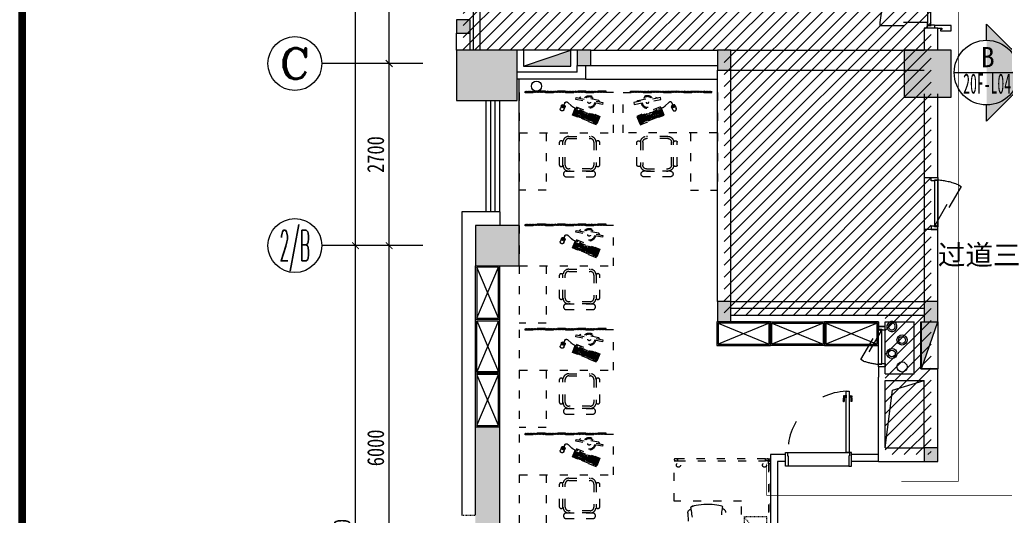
# Model space of a CAD drawing. Header units: millimetres. Extents: x -539149 to -534375, y 505028 to 505469.
# Tile 119 of 135: x -534969 to -534823, y 505181 to 505254. Entities that reach past the tile are written whole.
import ezdxf
from ezdxf.enums import TextEntityAlignment as Align
from ezdxf.lldxf.tags import DXFTag

# ---------------------------------------------------------------- set-up
doc = ezdxf.new("R2010")
doc.units = ezdxf.units.MM
doc.header["$LTSCALE"] = 10
for name, pattern in [('ACAD_ISO03W100', [30, 12, -18]), ('DASH', [0.35, 0.25, -0.1]), ('HIDDEN2', [0.1875, 0.125, -0.0625])]:
    doc.linetypes.add(name, pattern=pattern)
for name, color, linetype in [('-消火栓', 242, 'Continuous'), ('A-建筑-原墙体', 2, 'Continuous'), ('A-建筑-新增墙体', 3, 'Continuous'), ('A-建筑-柱子、剪力墙', 251, 'Continuous'), ('A-建筑-窗户', 4, 'Continuous'), ('A-建筑-轴号', 3, 'Continuous'), ('A2图框$0$E-图框', 100, 'Continuous'), ('AXIS_TEXT', 50, 'Continuous'), ('B-平面-到顶家具H', 30, 'Continuous'), ('B-平面-固定家具M', 30, 'Continuous'), ('B-平面-完成面造型线', 6, 'Continuous'), ('B-平面-尺寸', 8, 'Continuous'), ('B-平面-活动家具', 30, 'ACAD_ISO03W100'), ('B-平面-门', 4, 'Continuous'), ('B-平面-门洞线', 8, 'Continuous'), ('E-图框', 100, 'Continuous'), ('E-填充', 251, 'Continuous'), ('E-文本', 7, 'Continuous'), ('Q-立面-填充', 251, 'Continuous'), ('wm', 7, 'Continuous'), ('家具', 1, 'Continuous')]:
    doc.layers.add(name, color=color, linetype=linetype)
doc.styles.add('_TCH_AXIS', font='COMPLEX', dxfattribs={"bigfont": 'GBCBIG'})
doc.styles.add('CCD_DIM', font='txt', dxfattribs={"width": 0.8})
doc.styles.add('COMPLEX', font='COMPLEX')
doc.styles.add('黑体', font='simhei.ttf')
tags = doc.linetypes.add('CENTER', pattern=[2, 1.25, -0.25, 0.25, -0.25]).pattern_tags.tags
tags[10:11] = [DXFTag(74, 4), DXFTag(75, 0), DXFTag(340, '0'), DXFTag(46, 1.0), DXFTag(50, 0.0), DXFTag(44, 0.0), DXFTag(45, 0.0)]
tags[8:9] = [DXFTag(74, 4), DXFTag(75, 0), DXFTag(340, '0'), DXFTag(46, 1.0), DXFTag(50, 0.0), DXFTag(44, 0.0), DXFTag(45, 0.0)]
tags[6:7] = [DXFTag(74, 4), DXFTag(75, 0), DXFTag(340, '0'), DXFTag(46, 1.0), DXFTag(50, 0.0), DXFTag(44, 0.0), DXFTag(45, 0.0)]
tags[4:5] = [DXFTag(74, 4), DXFTag(75, 0), DXFTag(340, '0'), DXFTag(46, 1.0), DXFTag(50, 0.0), DXFTag(44, 0.0), DXFTag(45, 0.0)]
doc.dimstyles.new('1-1', dxfattribs={"dimscale": 0, "dimtxt": 2.5, "dimasz": 1, "dimexe": 1, "dimexo": 1, "dimgap": 0.75, "dimtad": 1, "dimdec": 0, "dimrnd": 0.005, "dimzin": 0, "dimdsep": 46, "dimtxsty": 'CCD_DIM', "dimblk": 'ARCHTICK', "dimcen": 0.13, "dimclrd": 44, "dimclre": 44, "dimclrt": 50, "dimadec": 0, "dimazin": 0, "dimtfac": 1, "dimtdec": 0, "dimtix": 1, "dimtmove": 2, "dimatfit": 3, "dimldrblk": 'HBA_Leader_Dot', "dimfxl": 5, "dimfxlon": 1, "dimtvp": 1, "dimtolj": 1, "dimtzin": 0, "dimarcsym": 0})

# ---------------------------------------------------------------- blocks, each defined once
blk = doc.blocks.new('$TwtSys$00000434')
for p, q in [((-0.5, 0.5), (-0.5, -0.5)), ((-0.5, -0.5), (0.5, 0.5)), ((0.5, 0.5), (-0.5, 0.5)), ((0.5, -0.5), (0.5, 0.5)), ((-0.5, -0.5), (0.5, -0.5))]:
    blk.add_line(p, q)
blk.add_solid([(0.5, -0.5), (0.5, 0.5), (-0.5, -0.5)])
blk = doc.blocks.new('_ArchTick')
at = {"color": 0, "linetype": 'ByBlock', "const_width": 0.15}
blk.add_lwpolyline([(-0.5, -0.5), (0.5, 0.5)], dxfattribs=at)
blk = doc.blocks.new('HBA_Leader_Dot')
at = {"color": 0, "linetype": 'ByBlock'}
blk.add_line((-5, 0), (-10, 0), dxfattribs=at)
at = {"color": 0, "linetype": 'ByBlock', "const_width": 5}
blk.add_lwpolyline([(-2.5, 0, 1), (2.5, 0, 1)], format="xyb", close=True, dxfattribs=at)
blk = doc.blocks.new('_AXISO')
blk.add_circle((0, 0), 0.5)
at = {"layer": 'AXIS_TEXT', "style": 'COMPLEX', "width": 1.041667}
blk.add_attdef('A', text='', height=0.56, dxfattribs=at).set_placement((-0.25, -0.28), (0.25, -0.28), align=Align.FIT)
blk = doc.blocks.new('_FZH')
at = {"layer": 'A-建筑-原墙体'}
blk.add_lwpolyline([(-0.5, -0.5), (0.5, -0.5), (0.5, 0.5), (-0.5, 0.5)], close=True, dxfattribs=at)
at = {"layer": 'A-建筑-柱子、剪力墙'}
blk.add_solid([(-0.5, -0.5), (0.5, -0.5), (-0.5, 0.5), (0.5, 0.5)], dxfattribs=at)
blk = doc.blocks.new('A$C50D80CFC')
for p, q in [((225, 649, 0), (24, 434, 0)), ((317, 678, 0), (310, 675, 0)), ((330, 676, 0), (317, 678, 0)), ((330, 676, 0), (348, 668, 0)), ((348, 668, 0), (330, 676, 0)), ((348, 668, 0), (369, 656, 0)), ((369, 656, 0), (348, 668, 0)), ((393, 638, 0), (369, 656, 0)), ((421, 617, 0), (393, 638, 0)), ((450, 593, 0), (421, 617, 0)), ((480, 566, 0), (450, 593, 0)), ((509, 537, 0), (480, 566, 0)), ((538, 507, 0), (509, 537, 0)), ((565, 477, 0), (538, 507, 0)), ((590, 448, 0), (565, 477, 0)), ((611, 421, 0), (590, 448, 0)), ((9, 370, 0), (7, 352, 0)), ((7, 352, 0), (9, 330, 0)), ((17, 383, 0), (9, 370, 0)), ((9, 330, 0), (17, 304, 0)), ((17, 304, 0), (31, 276, 0)), ((628, 396, 0), (611, 421, 0)), ((640, 375, 0), (628, 396, 0)), ((648, 358, 0), (640, 375, 0)), ((651, 345, 0), (648, 358, 0)), ((648, 337, 0), (651, 345, 0)), ((31, 276, 0), (49, 245, 0)), ((49, 245, 0), (71, 214, 0)), ((71, 214, 0), (97, 183, 0)), ((97, 183, 0), (125, 153, 0)), ((125, 153, 0), (155, 124, 0)), ((407, 51, 0), (619, 250, 0)), ((155, 124, 0), (187, 98, 0)), ((187, 98, 0), (218, 76, 0)), ((218, 76, 0), (248, 58, 0)), ((248, 58, 0), (277, 45, 0)), ((277, 45, 0), (302, 37, 0)), ((302, 37, 0), (324, 34, 0)), ((324, 34, 0), (342, 37, 0)), ((342, 37, 0), (356, 45, 0))]:
    blk.add_line(p, q)
at = {"extrusion": (0, 0, -1)}
for centre, major_axis, start_param, end_param in [((-450, 1151, 0), (-633, 633), 2.942374, 3.381096), ((265, 609, 0), (39.9, 39.9), -1.569576, -0.190397), ((-505, 1198, 0), (-685, 685), 2.926577, 2.950628), ((46, 406, 0), (25.7, 25.7), 3.257716, 4.838691), ((91, 315, 0), (70.9, 70.9), 4.670073, 5.682024), ((863, 891, 0), (-630, 630), 4.491074, 4.933704), ((1124, -422, 0), (-633, 633), 6.043682, 6.482404), ((582, 293, 0), (39.9, 39.9), 0.190397, 1.635129), ((1171, -478, 0), (685, 685), -1.379832, -1.355781), ((288, 119, 0), (70.9, 70.9), 0.601161, 1.613112), ((378, 73, 0), (25.7, 25.7), 1.444494, 3.02547)]:
    blk.add_ellipse(centre, major_axis=major_axis, ratio=1, start_param=start_param, end_param=end_param, dxfattribs=at)
blk = doc.blocks.new('1grjh')
at = {"layer": 'B-平面-活动家具', "elevation": 451}
for points in [[(22797, -67373), (22797, -67347, 0.152712), (22792, -67331, 0.246733), (22782, -67325, 0.246733), (22772, -67331, 0.152712), (22767, -67347), (22767, -67373), (22797, -67373)], [(22797, -68677), (22797, -68704, -0.152712), (22792, -68720, -0.246733), (22782, -68725, -0.246733), (22772, -68720, -0.152712), (22767, -68704), (22767, -68677), (22797, -68677)], [(22845, -68755), (22819, -68755, -0.152712), (22802, -68751, -0.246733), (22797, -68740, -0.246733), (22802, -68730, -0.152712), (22819, -68725), (22845, -68725), (22845, -68755)], [(24149, -68755), (24175, -68755, 0.152712), (24191, -68751, 0.246733), (24197, -68740, 0.246733), (24191, -68730, 0.152712), (24175, -68725), (24149, -68725), (24149, -68755)]]:
    blk.add_lwpolyline(points, format="xyb", dxfattribs=at)
for points in [[(22797, -67347), (22797, -67325), (23197, -67325), (23197, -68125), (24197, -68125), (24197, -68725), (24175, -68725)], [(22819, -68725), (22797, -68725), (22797, -68703)]]:
    blk.add_lwpolyline(points, dxfattribs=at)
for points in [[(22767, -68677), (22797, -68677), (22797, -67373), (22767, -67373)], [(22845, -68725), (22845, -68755), (24149, -68755), (24149, -68725)]]:
    blk.add_lwpolyline(points, close=True, dxfattribs=at)
at = {"layer": 'B-平面-活动家具'}
for centre, radius in [((22858, -67392), 30), ((22858, -68659), 30), ((24135, -68659), 30), ((22782, -68740, 451), 15)]:
    blk.add_circle(centre, radius, dxfattribs=at)
at = {"layer": '家具', "color": 8, "linetype": 'HIDDEN2'}
for p, q in [((22821, -67483, 451), (23161, -67893, 451)), ((23177, -67688, 451), (23145, -67688, 451))]:
    blk.add_line(p, q, dxfattribs=at)
at = {"layer": '家具', "color": 8, "linetype": 'HIDDEN2', "elevation": 451}
blk.add_lwpolyline([(23161, -67893), (23161, -67483), (22821, -67483), (22821, -67893)], close=True, dxfattribs=at)
at = {"layer": 'B-平面-活动家具', "rotation": 226.0000000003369}
blk.add_blockref('A$C50D80CFC', (23685, -67336, 451), dxfattribs=at)
blk = doc.blocks.new('A$C42307EB7')
at = {"layer": 'B-平面-活动家具'}
h = blk.add_hatch(dxfattribs=at)
h.set_pattern_fill('ANSI31', color=8, scale=50, angle=90, style=0)
h.set_pattern_definition([(135, (-88, -20), (-4.419417, -4.419417), [])])
h.paths.add_polyline_path([(-1288, -20), (-88, -20), (-88, 0), (-1288, 0)])
for p, q in [((-400, 600), (-400, 1450)), ((-400, 1450), (0, 1450)), ((0, 600), (0, 1450)), ((-695, 1250), (-1094, 1250)), ((-695, 1165), (-1094, 1165))]:
    blk.add_line(p, q, dxfattribs=at)
at = {"layer": 'B-平面-活动家具', "color": 8}
for p, q in [((-1107, 737), (-1107, 1078)), ((-1053, 1132), (-736, 1132)), ((-682, 1078), (-682, 737)), ((-736, 683), (-1053, 683))]:
    blk.add_line(p, q, dxfattribs=at)
at = {"layer": 'B-平面-活动家具', "color": 251, "extrusion": (0, 0, -1)}
for p, q in [((-1182, 371), (-1141, 471)), ((-1154, 440), (-1139, 434)), ((-1147, 455), (-1133, 449)), ((-919, 380), (-1141, 471)), ((-1133, 449), (-1126, 465)), ((-1133, 449), (-1118, 443)), ((-1124, 428), (-1118, 443)), ((-1118, 443), (-1111, 459)), ((-1103, 437), (-1118, 443)), ((-1097, 453), (-1103, 437)), ((-1186, 360), (-1184, 366)), ((-1186, 360), (-905, 245)), ((-1184, 366), (-903, 251)), ((-1182, 371), (-1167, 365)), ((-1182, 371), (-1167, 365)), ((-1176, 386), (-1161, 380)), ((-1173, 393), (-951, 302)), ((-1161, 380), (-1167, 365)), ((-1166, 409), (-1152, 403)), ((-1161, 380), (-1161, 380)), ((-1145, 418), (-1160, 424)), ((-1158, 387), (-1152, 403)), ((-1145, 418), (-1152, 403)), ((-1152, 403), (-1137, 396)), ((-1146, 374), (-1152, 359)), ((-1152, 359), (-842, 231)), ((-1146, 374), (-954, 295)), ((-1145, 418), (-1139, 434)), ((-1131, 412), (-1145, 418)), ((-1143, 381), (-1137, 396)), ((-1139, 434), (-1124, 428)), ((-1131, 368), (-1138, 353)), ((-1131, 412), (-1137, 396)), ((-1137, 396), (-1122, 390)), ((-1131, 412), (-1124, 428)), ((-1116, 406), (-1131, 412)), ((-1128, 375), (-1122, 390)), ((-1124, 428), (-1109, 421)), ((-1109, 421), (-1124, 428)), ((-1116, 362), (-1123, 347)), ((-1116, 406), (-1122, 390)), ((-1122, 390), (-1107, 384)), ((-1116, 406), (-1109, 421)), ((-1101, 400), (-1116, 406)), ((-1107, 384), (-1114, 369)), ((-1103, 437), (-1109, 421)), ((-1109, 421), (-1095, 415)), ((-1095, 415), (-1109, 421)), ((-1102, 356), (-1108, 341)), ((-1101, 400), (-1107, 384)), ((-1107, 384), (-1093, 378)), ((-1103, 437), (-970, 382)), ((-1101, 400), (-1095, 415)), ((-1086, 394), (-1101, 400)), ((-1099, 363), (-1093, 378)), ((-1088, 431), (-1095, 415)), ((-1080, 409), (-1095, 415)), ((-1093, 378), (-1078, 372)), ((-1087, 350), (-1093, 334)), ((-1086, 394), (-1093, 378)), ((-1086, 394), (-1080, 409)), ((-1071, 388), (-1086, 394)), ((-1084, 357), (-1078, 372)), ((-1073, 425), (-1080, 409)), ((-1065, 403), (-1080, 409)), ((-1071, 388), (-1078, 372)), ((-1078, 372), (-1063, 366)), ((-1072, 344), (-1078, 328)), ((-1071, 388), (-1065, 403)), ((-1057, 382), (-1071, 388)), ((-1069, 351), (-1063, 366)), ((-1059, 419), (-1065, 403)), ((-1050, 397), (-1065, 403)), ((-1057, 338), (-1064, 322)), ((-1057, 382), (-1063, 366)), ((-1063, 366), (-1048, 360)), ((-1057, 382), (-1050, 397)), ((-1042, 376), (-1057, 382)), ((-1054, 345), (-1048, 360)), ((-1044, 413), (-1050, 397)), ((-1035, 391), (-1050, 397)), ((-1042, 332), (-1049, 316)), ((-1042, 376), (-1048, 360)), ((-1048, 360), (-1033, 354)), ((-1042, 376), (-1035, 391)), ((-1027, 370), (-1042, 376)), ((-1040, 338), (-1033, 354)), ((-1029, 407), (-1035, 391)), ((-1021, 385), (-1035, 391)), ((-1028, 326), (-1034, 310)), ((-1027, 370), (-1033, 354)), ((-1033, 354), (-1019, 348)), ((-1027, 370), (-1021, 385)), ((-1012, 363), (-1027, 370)), ((-1025, 332), (-1019, 348)), ((-1014, 401), (-1021, 385)), ((-1006, 379), (-1021, 385)), ((-1012, 363), (-1019, 348)), ((-1019, 348), (-1004, 342)), ((-1019, 304), (-1013, 320)), ((-1012, 363), (-1006, 379)), ((-997, 357), (-1012, 363)), ((-1010, 326), (-1004, 342)), ((-999, 395), (-1006, 379)), ((-991, 373), (-1006, 379)), ((-997, 357), (-1004, 342)), ((-1004, 342), (-989, 336)), ((-998, 314), (-1004, 298)), ((-997, 357), (-991, 373)), ((-997, 357), (-983, 351)), ((-983, 351), (-997, 357)), ((-995, 320), (-989, 336)), ((-985, 388), (-991, 373)), ((-976, 367), (-991, 373)), ((-983, 307), (-990, 292)), ((-983, 351), (-989, 336)), ((-989, 336), (-974, 330)), ((-983, 351), (-976, 367)), ((-968, 345), (-983, 351)), ((-980, 314), (-974, 330)), ((-970, 382), (-976, 367)), ((-961, 361), (-976, 367)), ((-975, 286), (-968, 301)), ((-968, 345), (-974, 330)), ((-974, 330), (-959, 324)), ((-963, 398), (-970, 382)), ((-955, 376), (-970, 382)), ((-961, 361), (-968, 345)), ((-968, 345), (-953, 339)), ((-959, 324), (-966, 308)), ((-961, 361), (-947, 355)), ((-960, 280), (-954, 295)), ((-959, 324), (-953, 339)), ((-945, 318), (-959, 324)), ((-955, 376), (-949, 392)), ((-940, 370), (-955, 376)), ((-953, 277), (-912, 377)), ((-951, 302), (-919, 380)), ((-947, 355), (-940, 370)), ((-947, 355), (-932, 349)), ((-929, 329), (-942, 298)), ((-942, 298), (-927, 292)), ((-934, 386), (-940, 370)), ((-925, 364), (-940, 370)), ((-921, 308), (-936, 314)), ((-915, 323), (-929, 329)), ((-927, 292), (-915, 323)), ((-912, 322), (-925, 291)), ((-904, 301), (-918, 307)), ((-916, 361), (-910, 376)), ((-902, 355), (-916, 361)), ((-912, 377), (-801, 331)), ((-897, 316), (-912, 322)), ((-910, 285), (-897, 316)), ((-895, 315), (-908, 284)), ((-906, 338), (-893, 369)), ((-891, 332), (-906, 338)), ((-895, 370), (-902, 355)), ((-901, 256), (-860, 355)), ((-887, 294), (-901, 300)), ((-884, 348), (-899, 354)), ((-880, 309), (-895, 315)), ((-893, 278), (-880, 309)), ((-878, 363), (-891, 332)), ((-885, 293), (-826, 269)), ((-882, 347), (-876, 362)), ((-867, 341), (-882, 347)), ((-879, 309), (-820, 285)), ((-877, 272), (-851, 334)), ((-873, 324), (-813, 300)), ((-861, 356), (-867, 341)), ((-866, 340), (-807, 316)), ((-862, 266), (-830, 343)), ((-847, 259), (-815, 337)), ((-842, 231), (-801, 331)), ((-945, 292), (-951, 276)), ((-930, 286), (-945, 292)), ((-936, 270), (-930, 286)), ((-928, 285), (-934, 269)), ((-913, 279), (-928, 285)), ((-925, 291), (-910, 285)), ((-919, 263), (-913, 279)), ((-910, 278), (-917, 262)), ((-896, 272), (-910, 278)), ((-908, 284), (-893, 278)), ((-905, 245), (-903, 251)), ((-902, 256), (-896, 272)), ((-892, 278), (-832, 253)), ((-626, 270), (-626, 271))]:
    blk.add_line(p, q, dxfattribs=at)
at = {"layer": 'B-平面-活动家具', "color": 251, "linetype": 'ByBlock', "extrusion": (0, 0, -1)}
for p, q in [((-677, 196), (-669, 216)), ((-620, 212), (-671, 233)), ((-669, 216), (-660, 212)), ((-660, 212), (-668, 191)), ((-660, 188), (-654, 201)), ((-656, 202), (-652, 212)), ((-653, 201), (-656, 202)), ((-648, 211), (-653, 201)), ((-652, 212), (-648, 211)), ((-643, 206), (-652, 184)), ((-650, 211), (-646, 223)), ((-633, 202), (-643, 206)), ((-642, 181), (-633, 202))]:
    blk.add_line(p, q, dxfattribs=at)
at = {"layer": 'B-平面-活动家具'}
for points in [[(-1140, 1078, 0.755802), (-1195, 1078), (-1195, 737, 0.755802), (-1140, 737)], [(-649, 1078, -0.755802), (-595, 1078), (-595, 737, -0.755802), (-649, 737)]]:
    blk.add_lwpolyline(points, format="xyb", dxfattribs=at)
blk.add_lwpolyline([(-1053, 650, -0.414214), (-1140, 737), (-1140, 1078, -0.414214), (-1053, 1165), (-736, 1165, -0.414214), (-649, 1078), (-649, 737, -0.414214), (-736, 650)], format="xyb", close=True, dxfattribs=at)
for points in [[(-1400, 600), (-1400, 0), (0, 0), (0, 600)], [(-1288, -20), (-88, -20), (-88, 0), (-1288, 0)]]:
    blk.add_lwpolyline(points, close=True, dxfattribs=at)
at = {"layer": 'B-平面-活动家具', "extrusion": (0, 0, -1)}
for points in [[(1145, 481), (790, 335), (842, 210), (1197, 355)], [(1241, 149), (1236, 177), (839, 103), (845, 75)]]:
    blk.add_lwpolyline(points, close=True, dxfattribs=at)
blk.add_lwpolyline([(832, 232), (810, 223, 0.123106), (770, 193), (724, 151, -0.512526), (674, 154), (660, 188)], format="xyb", dxfattribs=at)
blk.add_lwpolyline([(626, 271, -0.414214), (662, 256), (680, 211, -0.414214), (673, 193), (647, 182, -0.414214), (629, 190), (611, 235, -0.422395)], format="xyb", close=True, dxfattribs=at)
blk.add_lwpolyline([(1196, 140), (1179, 116), (916, 67), (890, 83)], dxfattribs=at)
at = {"layer": 'B-平面-活动家具'}
for centre, start, end in [((-1089, 1208), 96.5687, 263.4313), ((-700, 1208), 276.5687, 83.4313)]:
    blk.add_arc(centre, 42.7, start, end, dxfattribs=at)
at = {"layer": 'B-平面-活动家具', "color": 8}
for centre, start, end in [((-1053, 1078), 90, 180), ((-736, 1078), 0, 90), ((-1053, 737), 180, 270), ((-736, 737), 270, 0)]:
    blk.add_arc(centre, 54.5, start, end, dxfattribs=at)
at = {"layer": 'B-平面-活动家具', "extrusion": (0, 0, -1)}
for start, end in [(10.6234, 190.6234), (222.7367, 338.5101)]:
    blk.add_arc((1038, 140), 93.1, start, end, dxfattribs=at)
at = {"layer": 'B-平面-活动家具', "color": 8, "extrusion": (0, 0, -1)}
for radius, start, end in [(79.3, 10.6234, 190.6234), (20.5, 10.6234, 190.6234), (79.3, 229.2536, 331.9932)]:
    blk.add_arc((1038, 140), radius, start, end, dxfattribs=at)
blk = doc.blocks.new('*U484')
at = {"layer": 'B-平面-到顶家具H', "color": 8}
for p, q in [((20, -20), (780, -330)), ((780, -20), (20, -330))]:
    blk.add_line(p, q, dxfattribs=at)
at = {"layer": 'B-平面-到顶家具H'}
blk.add_lwpolyline([(0, 0), (0, -350), (800, -350), (800, 0)], close=True, dxfattribs=at)
at = {"layer": 'B-平面-到顶家具H', "color": 8}
blk.add_lwpolyline([(20, -20), (20, -330), (780, -330), (780, -20)], close=True, dxfattribs=at)
blk = doc.blocks.new('A$C21F824B0')
at = {"layer": 'B-平面-完成面造型线'}
for points in [[(-100, 1460), (-50, 1460), (-50, 1450), (0, 1450), (0, 1500), (-100, 1500), (-100, 1460)], [(-100, 40), (-50, 40), (-50, 50), (0, 50), (0, 0), (-100, 0), (-100, 40)]]:
    blk.add_lwpolyline(points, dxfattribs=at)
at = {"layer": 'B-平面-门', "color": 8, "linetype": 'ACAD_ISO03W100', "ltscale": 3}
for points in [[(-810, 1460), (-100, 1460), (-100, 1415), (-810, 1415)], [(-810, 40), (-100, 40), (-100, 85), (-810, 85)]]:
    blk.add_lwpolyline(points, close=True, dxfattribs=at)
at = {"layer": 'B-平面-门'}
for points in [[(-100, 750), (-100, 1460), (-55, 1460), (-55, 750)], [(-100, 750), (-100, 40), (-55, 40), (-55, 750)]]:
    blk.add_lwpolyline(points, close=True, dxfattribs=at)
at = {"layer": 'B-平面-门', "color": 8, "linetype": 'ACAD_ISO03W100', "ltscale": 3}
for centre, start, end in [((-102, 1459), 183.5491, 270.1998), ((-102, 41), 89.8002, 176.4509)]:
    blk.add_arc(centre, 709, start, end, dxfattribs=at)
blk = doc.blocks.new('sdtst')
at = {"layer": 'B-平面-门', "color": 8}
for p, q in [((862, -131), (873, -131)), ((987, -131), (976, -131)), ((862, -214), (862, -198)), ((873, -214), (862, -214)), ((873, -214), (873, -198)), ((885, -198), (885, -214)), ((890, -198), (886, -198)), ((890, -214), (886, -214)), ((890, -197), (890, -215)), ((892, -196), (891, -196)), ((891, -216), (892, -216)), ((893, -190), (893, -222)), ((895, -188), (902, -188)), ((902, -224), (895, -224)), ((902, -224), (902, -188)), ((954, -188), (947, -188)), ((947, -224), (947, -188)), ((947, -224), (954, -224)), ((956, -190), (956, -222)), ((958, -196), (958, -196)), ((958, -216), (958, -216)), ((959, -197), (959, -215)), ((959, -198), (964, -198)), ((959, -214), (964, -214)), ((964, -198), (964, -214)), ((976, -214), (976, -198)), ((976, -214), (987, -214)), ((987, -214), (987, -198))]:
    blk.add_line(p, q, dxfattribs=at)
for points in [[(862, -133, 0.28759), (860, -137, -0.060586), (861, -144, 0.212877), (862, -145)], [(873, -133, -0.28759), (875, -137, 0.060586), (874, -144, -0.212877), (874, -145)], [(976, -133, 0.28759), (974, -137, -0.060586), (975, -144, 0.212877), (976, -145)], [(987, -133, -0.28759), (989, -137, 0.060586), (988, -144, -0.212877), (988, -145)], [(885, -198, -0.34884), (884, -200), (873, -200)], [(885, -213, 0.311671), (884, -211), (873, -211)], [(964, -198, 0.34884), (966, -200), (976, -200)], [(964, -213, -0.311671), (966, -211), (976, -211)]]:
    blk.add_lwpolyline(points, format="xyb", dxfattribs=at)
for centre, radius, start, end in [((1143, -153), 282, 175.4225, 185.8484), ((592, -153), 282, 354.1516, 4.5775), ((1257, -153), 282, 175.4225, 185.8484), ((706, -153), 282, 354.1516, 4.5775), ((846, -189), 17.8, 331.9616, 23.8225), ((809, -188), 54.2, 349.8433, 6.2557), ((889, -189), 17.8, 156.1775, 208.0384), ((926, -188), 54.2, 173.7443, 190.1567), ((220, -162), 654, 356.8799, 356.8872), ((886, -198), 0.201, 90, 180), ((886, -214), 0.201, 180, 270), ((891, -197), 1.01, 90, 180), ((891, -215), 1.01, 180, 270), ((892, -194), 1.61, 270, 0), ((892, -217), 1.61, 0, 90), ((895, -190), 2.01, 90, 180), ((895, -222), 2.01, 180, 270), ((954, -190), 2.01, 0, 90), ((954, -222), 2.01, 270, 0), ((958, -194), 1.61, 180, 270), ((958, -217), 1.61, 90, 180), ((958, -197), 1.01, 0, 90), ((958, -215), 1.01, 270, 0), ((964, -198), 0.201, 0, 90), ((964, -214), 0.201, 270, 0), ((923, -188), 54.2, 349.8433, 6.2557), ((961, -189), 17.8, 331.9616, 23.8225), ((1630, -162), 654, 183.1128, 183.1201), ((1003, -189), 17.8, 156.1775, 208.0384), ((1041, -188), 54.2, 173.7443, 190.1567)]:
    blk.add_arc(centre, radius, start, end, dxfattribs=at)
blk = doc.blocks.new('*U486')
at = {"layer": 'B-平面-完成面造型线'}
for points in [[(-940, 80), (-940, -70), (-980, -70), (-980, 130), (-950, 130), (-950, 80), (-940, 80)], [(-40, 80), (-40, -70), (0, -70), (0, 130), (-30, 130), (-30, 80), (-40, 80)]]:
    blk.add_lwpolyline(points, dxfattribs=at)
at = {"layer": 'B-平面-门'}
blk.add_lwpolyline([(-35, 1040), (-35, 130), (-80, 130), (-80, 1040)], close=True, dxfattribs=at)
at = {"layer": 'B-平面-门', "color": 8, "linetype": 'ACAD_ISO03W100', "ltscale": 3}
blk.add_arc((-35, 130), 911, 92.831, 180, dxfattribs=at)
at = {"layer": 'B-平面-门洞线', "color": 8}
for p, q in [((-950, 130), (-30, 130)), ((-40, -70), (-940, -70))]:
    blk.add_line(p, q, dxfattribs=at)
at = {"layer": 'B-平面-门', "extrusion": (0, 0, -1), "zscale": -1, "rotation": 180}
blk.add_blockref('sdtst', (982, 756), dxfattribs=at)
blk = doc.blocks.new('A2图框')
at = {"layer": 'A2图框$0$E-图框', "color": 4, "const_width": 1.13}
blk.add_lwpolyline([(-363.4, 295.3), (209.38, 295.3), (209.38, -104.9), (-363.4, -104.9)], close=True, dxfattribs=at)
blk = doc.blocks.new('asdsadsadadfsaf777779')
at = {"layer": 'E-填充'}
h = blk.add_hatch(color=251, dxfattribs=at)
edge = h.paths.add_edge_path()
edge.add_line((-537194.34, 505246.35), (-537201.54, 505253.55))
edge.add_line((-537201.54, 505253.55), (-537201.54, 505251.15))
edge.add_ellipse((-537201.54, 505246.35), major_axis=(3.39, 3.39), ratio=1, start_angle=-45, end_angle=45, ccw=False)
edge.add_ellipse((-537201.54, 505246.35), major_axis=(3.39, 3.39), ratio=1, start_angle=225, end_angle=315, ccw=False)
edge.add_line((-537201.54, 505241.55), (-537201.54, 505239.15))
edge.add_line((-537201.54, 505239.15), (-537194.34, 505246.35))
at = {"layer": 'E-图框', "color": 1, "linetype": 'CENTER', "ltscale": 0.5, "const_width": 0.1}
blk.add_lwpolyline([(-537210.34, 505363.98), (-537205.71, 505363.98), (-537205.71, 505185.74), (-537214.17, 505185.74)], dxfattribs=at)
at = {"layer": 'E-图框', "linetype": 'CENTER', "ltscale": 0.5, "const_width": 0.1}
blk.add_lwpolyline([(-537234.15, 505188.38), (-537234.15, 505183.65), (-537047.81, 505183.65), (-537047.81, 505187.7)], dxfattribs=at)
at = {"layer": 'E-文本', "color": 3}
blk.add_line((-537206.34, 505246.35), (-537196.74, 505246.35), dxfattribs=at)
blk.add_lwpolyline([(-537201.54, 505251.15), (-537201.54, 505253.55), (-537194.34, 505246.35), (-537201.54, 505239.15), (-537201.54, 505241.55)], dxfattribs=at)
blk.add_ellipse((-537201.54, 505246.35), major_axis=(3.39, 3.39), ratio=1, start_param=5.497787, end_param=11.780972, dxfattribs=at)
at = {"layer": 'E-文本', "style": '黑体'}
blk.add_text('B', height=3, dxfattribs=at).set_placement((-537201.35, 505248.65), align=Align.MIDDLE_CENTER)
at = {"layer": 'E-文本', "style": '黑体', "width": 0.470899}
blk.add_text('20F-L04', height=3, dxfattribs=at).set_placement((-537205, 505243.23), (-537197.89, 505243.23), align=Align.FIT)
at = {"layer": 'E-文本', "style": '黑体'}
blk.add_text('过道三', height=3, dxfattribs=at).set_placement((-537208.76, 505217.81))

msp = doc.modelspace()

# ---------------------------------------------------------------- hatches: boundary and pattern name
at = {"layer": 'E-填充', "ltscale": 0.01}
for points in [[(-534904.173, 505254.199), (-534904.173, 505252.199), (-534902.173, 505252.199), (-534902.173, 505254.199)], [(-534886.273, 505249.699), (-534886.273, 505247.399), (-534884.273, 505247.399), (-534884.273, 505249.699)], [(-534865.473, 505249.699), (-534865.473, 505246.699), (-534863.473, 505246.699), (-534863.473, 505249.699)], [(-534865.473, 505212.399), (-534865.473, 505209.399), (-534863.473, 505209.399), (-534863.473, 505212.399)], [(-534834.773, 505212.399), (-534834.773, 505209.399), (-534832.773, 505209.399), (-534832.773, 505212.399)], [(-534897.773, 505188.899), (-534897.773, 505193.699), (-534901.373, 505193.699), (-534901.373, 505188.899), (-534901.373, 505162.699), (-534897.773, 505162.699)], [(-534834.773, 505190.699), (-534834.773, 505188.699), (-534832.773, 505188.699), (-534832.773, 505190.699)]]:
    msp.add_hatch(color=256, dxfattribs=at).paths.add_polyline_path(points)
at = {"layer": 'Q-立面-填充', "ltscale": 0.005}
h = msp.add_hatch(dxfattribs=at)
h.set_pattern_fill('ANSI31', color=256, scale=1000, style=0)
h.set_pattern_definition([(45, (-534903.1732, 505189.6987), (-0.883883, 0.883883), [])])
h.paths.add_polyline_path([(-534840.573, 505189.699), (-534833.773, 505189.699), (-534833.773, 505307.899), (-534870.673, 505307.899), (-534870.673, 505336.099), (-534903.173, 505336.099), (-534903.173, 505249.699), (-534864.473, 505249.699), (-534864.473, 505210.399), (-534840.573, 505210.399)])

# ---------------------------------------------------------------- linework, layer by layer
at = {"ltscale": 0.01}
msp.add_line((-534832.773, 505209.399, 0.069), (-534832.773, 505202.399, 0.069), dxfattribs=at)
at = {"color": 31, "ltscale": 0.01}
for centre, radius in [((-534838.073, 505206.699, 0.069), 0.75), ((-534838.073, 505206.699, 0.069), 0.5), ((-534839.573, 505204.699, 0.069), 0.75), ((-534839.573, 505204.699, 0.069), 0.5), ((-534838.073, 505202.699, 0.069), 0.75)]:
    msp.add_circle(centre, radius, dxfattribs=at)
at = {"color": 31, "ltscale": 0.01, "extrusion": (0, 0, -1)}
for major_axis, start_param, end_param in [((0.619, 0.424), -0.0001152, 6.2830701), ((0.412, 0.283), 0.0004212, 6.2836065)]:
    msp.add_ellipse((-534839.573, 505208.698, 0.069), major_axis=major_axis, ratio=1, start_param=start_param, end_param=end_param, dxfattribs=at)
at = {"layer": 'A-建筑-原墙体', "ltscale": 0.01}
for p, q in [((-534901.673, 505249.699, 0.069), (-534901.673, 505258.199, 0.069)), ((-534900.673, 505249.699, 0.069), (-534900.673, 505258.199, 0.069)), ((-534904.173, 505254.199, 0.069), (-534904.173, 505252.199, 0.069)), ((-534902.173, 505254.199, 0.069), (-534904.173, 505254.199, 0.069)), ((-534902.173, 505252.199, 0.069), (-534902.173, 505254.199, 0.069)), ((-534832.773, 505252.949, 0.069), (-534834.773, 505252.949, 0.069)), ((-534834.773, 505252.949, 0.069), (-534834.773, 505249.699, 0.069)), ((-534832.773, 505249.699, 0.069), (-534832.773, 505252.949, 0.069)), ((-534904.173, 505249.699, 0.069), (-534904.173, 505252.199, 0.069)), ((-534904.173, 505252.199, 0.069), (-534902.173, 505252.199, 0.069)), ((-534902.173, 505249.699, 0.069), (-534902.173, 505252.199, 0.069)), ((-534886.273, 505249.699, 0.069), (-534886.273, 505247.399, 0.069)), ((-534884.273, 505249.699, 0.069), (-534886.273, 505249.699, 0.069)), ((-534884.273, 505249.699, 0.069), (-534865.473, 505249.699, 0.069)), ((-534884.273, 505247.399, 0.069), (-534884.273, 505249.699, 0.069)), ((-534865.473, 505249.699, 0.069), (-534865.473, 505246.699, 0.069)), ((-534863.473, 505249.699, 0.069), (-534865.473, 505249.699, 0.069)), ((-534863.473, 505249.699, 0.069), (-534834.773, 505249.699, 0.069)), ((-534863.473, 505246.699, 0.069), (-534863.473, 505249.699, 0.069)), ((-534886.273, 505246.399, 0.069), (-534886.273, 505247.399, 0.069)), ((-534886.273, 505247.399, 0.069), (-534884.273, 505247.399, 0.069)), ((-534884.973, 505245.399, 0.069), (-534884.973, 505247.399, 0.069)), ((-534884.273, 505247.399, 0.069), (-534865.473, 505247.399, 0.069)), ((-534886.273, 505246.399, 0.069), (-534895.173, 505246.399, 0.069)), ((-534865.473, 505212.399, 0.069), (-534865.473, 505246.699, 0.069)), ((-534865.473, 505246.699, 0.069), (-534863.473, 505246.699, 0.069)), ((-534863.473, 505246.699, 0.069), (-534834.773, 505246.699, 0.069)), ((-534863.473, 505212.399, 0.069), (-534863.473, 505246.699, 0.069)), ((-534884.973, 505245.399, 0.069), (-534895.173, 505245.399, 0.069)), ((-534834.773, 505243.199, 0.069), (-534834.773, 505230.799, 0.069)), ((-534832.773, 505230.799, 0.069), (-534832.773, 505243.199, 0.069)), ((-534834.773, 505230.799, 0.069), (-534832.773, 505230.799, 0.069)), ((-534897.773, 505225.699, 0.069), (-534903.373, 505225.699, 0.069)), ((-534903.373, 505225.699, 0.069), (-534903.373, 505180.699, 0.069)), ((-534897.773, 505225.699, 0.069), (-534897.773, 505223.699, 0.069)), ((-534834.773, 505223.099, 0.069), (-534834.773, 505212.399, 0.069)), ((-534832.773, 505223.099, 0.069), (-534834.773, 505223.099, 0.069)), ((-534832.773, 505212.399, 0.069), (-534832.773, 505223.099, 0.069)), ((-534901.373, 505193.799, 0.069), (-534901.373, 505217.699, 0.069)), ((-534865.473, 505212.399, 0.069), (-534865.473, 505209.399, 0.069)), ((-534863.473, 505212.399, 0.069), (-534865.473, 505212.399, 0.069)), ((-534863.473, 505212.399, 0.069), (-534834.773, 505212.399, 0.069)), ((-534863.473, 505209.399, 0.069), (-534863.473, 505212.399, 0.069)), ((-534834.773, 505212.399, 0.069), (-534834.773, 505209.399, 0.069)), ((-534832.773, 505212.399, 0.069), (-534834.773, 505212.399, 0.069)), ((-534832.773, 505209.399, 0.069), (-534832.773, 505212.399, 0.069)), ((-534863.473, 505211.399, 0.069), (-534834.773, 505211.399, 0.069)), ((-534865.473, 505209.399, 0.069), (-534863.473, 505209.399, 0.069)), ((-534863.473, 505210.399, 0.069), (-534840.773, 505210.399, 0.069)), ((-534863.473, 505209.399, 0.069), (-534841.573, 505209.399, 0.069)), ((-534841.573, 505209.399, 0.069), (-534841.573, 505208.699, 0.069)), ((-534840.773, 505210.399, 0.069), (-534835.773, 505210.399, 0.069)), ((-534840.573, 505208.699, 0.069), (-534840.573, 505209.399, 0.069)), ((-534840.573, 505209.399, 0.069), (-534836.273, 505209.399, 0.069)), ((-534836.273, 505201.699, 0.069), (-534836.273, 505209.399, 0.069)), ((-534835.773, 505210.399, 0.069), (-534834.773, 505210.399, 0.069)), ((-534835.273, 505202.399, 0.069), (-534835.273, 505209.399, 0.069)), ((-534835.273, 505209.399, 0.069), (-534834.773, 505209.399, 0.069)), ((-534834.773, 505209.399, 0.069), (-534832.773, 505209.399, 0.069)), ((-534841.573, 505208.699, 0.069), (-534840.573, 505208.699, 0.069)), ((-534840.573, 505202.699, 0.069), (-534841.573, 505202.699, 0.069)), ((-534841.573, 505202.699, 0.069), (-534841.573, 505201.199, 0.069)), ((-534840.573, 505201.699, 0.069), (-534840.573, 505202.699, 0.069)), ((-534840.573, 505201.699, 0.069), (-534836.273, 505201.699, 0.069)), ((-534835.273, 505202.399, 0.069), (-534832.773, 505202.399, 0.069)), ((-534832.773, 505190.699, 0.069), (-534832.773, 505202.399, 0.069)), ((-534841.573, 505188.699, 0.069), (-534841.573, 505201.199, 0.069)), ((-534840.573, 505190.699, 0.069), (-534840.573, 505200.699, 0.069)), ((-534840.573, 505200.699, 0.069), (-534835.773, 505200.699, 0.069)), ((-534835.773, 505200.699, 0.069), (-534834.773, 505200.699, 0.069)), ((-534834.773, 505190.699, 0.069), (-534834.773, 505200.699, 0.069)), ((-534901.373, 505180.699, 0.069), (-534901.373, 505193.799, 0.069)), ((-534901.373, 505193.799, 0.069), (-534897.773, 505193.799, 0.069)), ((-534897.773, 505162.699, 0.069), (-534897.773, 505193.799, 0.069)), ((-534897.773, 505189.699, 0.069), (-534897.773, 505193.799, 0.069)), ((-534840.573, 505190.699, 0.069), (-534834.773, 505190.699, 0.069)), ((-534834.773, 505190.699, 0.069), (-534834.773, 505188.699, 0.069)), ((-534832.773, 505190.699, 0.069), (-534834.773, 505190.699, 0.069)), ((-534832.773, 505188.699, 0.069), (-534832.773, 505190.699, 0.069)), ((-534841.573, 505188.699, 0.069), (-534834.773, 505188.699, 0.069)), ((-534834.773, 505188.699, 0.069), (-534832.773, 505188.699, 0.069))]:
    msp.add_line(p, q, dxfattribs=at)
at = {"layer": 'A-建筑-原墙体', "linetype": 'DASH', "ltscale": 0.015}
msp.add_line((-534903.373, 505180.699, 0.069), (-534901.373, 505180.699, 0.069), dxfattribs=at)
at = {"layer": 'A-建筑-原墙体', "ltscale": 0.01}
msp.add_circle((-534892.323, 505244.349, 0.069), 0.75, dxfattribs=at)
at = {"layer": 'A-建筑-新增墙体', "ltscale": 0.01}
for p, q in [((-534857.573, 505189.699, 0.069), (-534857.573, 505173.799, 0.069)), ((-534855.373, 505189.699, 0.069), (-534857.573, 505189.699, 0.069)), ((-534856.573, 505188.699, 0.069), (-534856.573, 505173.799, 0.069)), ((-534855.373, 505188.699, 0.069), (-534856.573, 505188.699, 0.069)), ((-534855.373, 505188.699, 0.069), (-534855.373, 505189.699, 0.069)), ((-534845.573, 505188.699, 0.069), (-534845.573, 505189.699, 0.069)), ((-534841.573, 505189.699, 0.069), (-534845.573, 505189.699, 0.069)), ((-534841.573, 505188.699, 0.069), (-534845.573, 505188.699, 0.069))]:
    msp.add_line(p, q, dxfattribs=at)
at = {"layer": 'A-建筑-窗户', "ltscale": 0.01}
for p, q in [((-534899.773, 505225.699, 0.069), (-534899.773, 505242.199, 0.069)), ((-534899.107, 505225.699, 0.069), (-534899.107, 505242.199, 0.069)), ((-534898.44, 505225.699, 0.069), (-534898.44, 505242.199, 0.069)), ((-534897.773, 505225.699, 0.069), (-534897.773, 505242.199, 0.069))]:
    msp.add_line(p, q, dxfattribs=at)
at = {"layer": 'A-建筑-轴号', "ltscale": 0.01}
for p, q in [((-534909.173, 505247.699, 0.069), (-534924.173, 505247.699, 0.069)), ((-534909.173, 505220.699, 0.069), (-534924.173, 505220.699, 0.069))]:
    msp.add_line(p, q, dxfattribs=at)
at = {"layer": 'B-平面-到顶家具H', "ltscale": 0.01}
for p, q in [((-534894.873, 505223.699, 0.069), (-534894.873, 505245.399, 0.069)), ((-534884.973, 505245.399, 0.069), (-534865.473, 505245.399, 0.069)), ((-534897.773, 505193.799, 0.069), (-534897.773, 505217.699, 0.069))]:
    msp.add_line(p, q, dxfattribs=at)
at = {"layer": 'B-平面-到顶家具H', "color": 8, "ltscale": 0.01}
for p, q in [((-534897.973, 505209.932, 0.069), (-534901.173, 505217.499, 0.069)), ((-534901.173, 505209.932, 0.069), (-534897.973, 505217.499, 0.069)), ((-534897.773, 505209.732, 0.069), (-534901.373, 505209.732, 0.069)), ((-534897.973, 505209.532, 0.069), (-534901.173, 505201.965, 0.069)), ((-534901.173, 505209.532, 0.069), (-534897.973, 505201.965, 0.069)), ((-534897.773, 505201.765, 0.069), (-534901.373, 505201.765, 0.069)), ((-534897.973, 505193.999, 0.069), (-534901.173, 505201.565, 0.069)), ((-534901.173, 505193.999, 0.069), (-534897.973, 505201.565, 0.069))]:
    msp.add_line(p, q, dxfattribs=at)
at = {"layer": 'B-平面-到顶家具H', "color": 8, "ltscale": 0.01, "elevation": 0.069}
for points in [[(-534897.973, 505217.499), (-534901.173, 505217.499), (-534901.173, 505209.932), (-534897.973, 505209.932)], [(-534897.973, 505201.965), (-534901.173, 505201.965), (-534901.173, 505209.532), (-534897.973, 505209.532)], [(-534897.973, 505201.565), (-534901.173, 505201.565), (-534901.173, 505193.999), (-534897.973, 505193.999)]]:
    msp.add_lwpolyline(points, close=True, dxfattribs=at)
at = {"layer": 'B-平面-完成面造型线', "ltscale": 0.01, "elevation": 0.069}
for points in [[(-534832.773, 505252.949), (-534832.173, 505252.949), (-534832.173, 505252.749), (-534832.373, 505252.749), (-534832.373, 505252.549), (-534830.773, 505252.549), (-534830.773, 505253.349), (-534833.273, 505253.349)], [(-534832.773, 505230.399), (-534833.273, 505230.399), (-534833.273, 505230.299), (-534833.773, 505230.299), (-534833.773, 505230.799), (-534832.773, 505230.799), (-534832.773, 505230.399)], [(-534832.773, 505223.499), (-534833.273, 505223.499), (-534833.273, 505223.599), (-534833.773, 505223.599), (-534833.773, 505223.099), (-534832.773, 505223.099), (-534832.773, 505223.499)], [(-534841.573, 505208.299), (-534841.073, 505208.299), (-534841.073, 505208.199), (-534840.573, 505208.199), (-534840.573, 505208.699), (-534841.573, 505208.699), (-534841.573, 505208.299)], [(-534841.573, 505203.099), (-534841.073, 505203.099), (-534841.073, 505203.199), (-534840.573, 505203.199), (-534840.573, 505202.699), (-534841.573, 505202.699), (-534841.573, 505203.099)]]:
    msp.add_lwpolyline(points, dxfattribs=at)
at = {"layer": 'B-平面-门', "ltscale": 0.01, "elevation": 0.069}
for points in [[(-534832.773, 505230.399), (-534832.773, 505223.499), (-534833.223, 505223.499), (-534833.223, 505230.399)], [(-534841.573, 505203.099), (-534841.573, 505208.299), (-534841.123, 505208.299), (-534841.123, 505203.099)]]:
    msp.add_lwpolyline(points, close=True, dxfattribs=at)
at = {"layer": 'B-平面-门', "color": 8, "linetype": 'ACAD_ISO03W100', "ltscale": 0.03, "elevation": 0.069}
for points in [[(-534829.323, 505229.477), (-534832.773, 505223.501), (-534833.163, 505223.726), (-534829.713, 505229.702)], [(-534844.173, 505203.795), (-534841.573, 505208.299), (-534841.183, 505208.074), (-534843.783, 505203.57)]]:
    msp.add_lwpolyline(points, close=True, dxfattribs=at)
at = {"layer": 'B-平面-门', "color": 8, "linetype": 'ACAD_ISO03W100', "ltscale": 0.03}
for centre, radius, start, end in [((-534833.344, 505220.824, 0.069), 9.592, 67.75724, 86.5904), ((-534840.488, 505213.599, 0.069), 10.557, 251.80905, 264.09888)]:
    msp.add_arc(centre, radius, start, end, dxfattribs=at)
at = {"layer": 'B-平面-门洞线', "ltscale": 0.01}
for p, q in [((-534834.773, 505230.799, 0.069), (-534834.773, 505223.099, 0.069)), ((-534832.773, 505223.499, 0.069), (-534832.773, 505230.399, 0.069)), ((-534841.573, 505202.699, 0.069), (-534841.573, 505208.699, 0.069)), ((-534840.573, 505202.699, 0.069), (-534840.573, 505208.699, 0.069))]:
    msp.add_line(p, q, dxfattribs=at)
at = {"layer": 'B-平面-门洞线', "ltscale": 0.01, "elevation": 0.069}
msp.add_lwpolyline([(-534840.573, 505190.699), (-534839.472, 505199.255), (-534834.773, 505200.699)], dxfattribs=at)
at = {"layer": 'wm', "ltscale": 0.01}
msp.add_line((-534886.273, 505249.69, 0.069), (-534895.173, 505249.69, 0.069), dxfattribs=at)

# ---------------------------------------------------------------- block references
at = {"layer": '-消火栓', "ltscale": 0.01, "yscale": 2.4}
for p, xscale, zscale, rotation in [((-534890.723, 505248.49, 0.069), 7.000000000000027, 7.000000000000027, 5.008954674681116e-06), ((-534833.973, 505205.899, 0.069), -7.000000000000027, 7, 270.0000050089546)]:
    msp.add_blockref('$TwtSys$00000434', p, dxfattribs=dict(at, xscale=xscale, zscale=zscale, rotation=rotation))
msp.add_blockref('asdsadsadadfsaf777779', (2376, 0))
at = {"ltscale": 0.01, "xscale": 0.01, "yscale": 0.01, "zscale": 0.01}
for name, p in [('A$C21F824B0', (-534833.273, 505252.949, 0.069)), ('*U486', (-534845.573, 505188.699, 0.069))]:
    msp.add_blockref(name, p, dxfattribs=at)
at = {"layer": 'A-建筑-原墙体', "ltscale": 0.01}
for p, xscale, yscale, zscale in [((-534899.673, 505245.949, 0.069), 9, 7.500000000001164, 7.500000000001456), ((-534834.273, 505246.199, 0.069), 7.000000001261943, 6.999966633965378, 6.999966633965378), ((-534898.123, 505220.699, 0.069), 6.499999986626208, 5.999999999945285, 5.999999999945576)]:
    msp.add_blockref('_FZH', p, dxfattribs=dict(at, xscale=xscale, yscale=yscale, zscale=zscale))
at = {"layer": 'A-建筑-窗户', "ltscale": 0.5}
msp.add_blockref('A2图框', (-534605.245, 505153.313), dxfattribs=at)
at = {"layer": 'A-建筑-轴号', "ltscale": 0.01}
ref = msp.add_blockref('_AXISO', (-534928.173, 505247.699, 0.069), dxfattribs=dict(at, xscale=8, yscale=8, zscale=8))
ref.add_attrib('A', 'C', dxfattribs={"layer": 'AXIS_TEXT', "height": 4.525, "style": '_TCH_AXIS', "width": 1.4}).set_placement((-534930.436, 505245.436, 0.069), (-534925.91, 505245.436, 0.069), align=Align.FIT)
ref = msp.add_blockref('_AXISO', (-534928.173, 505220.699, 0.069), dxfattribs=dict(at, xscale=8, yscale=8, zscale=8))
ref.add_attrib('A', '2/B', dxfattribs={"layer": 'AXIS_TEXT', "height": 4.5255, "style": '_TCH_AXIS', "width": 0.355932}).set_placement((-534930.436, 505218.436, 0.069), (-534925.91, 505218.436, 0.069), align=Align.FIT)
at = {"layer": 'B-平面-固定家具M', "ltscale": 0.01, "yscale": 0.01, "zscale": 0.01}
for p, xscale in [((-534865.573, 505209.399, 0.069), 0.01), ((-534849.573, 505209.399, 0.069), -0.01), ((-534849.573, 505209.399, 0.069), 0.01)]:
    msp.add_blockref('*U484', p, dxfattribs=dict(at, xscale=xscale))
at = {"layer": 'B-平面-活动家具', "ltscale": 0.01, "yscale": 0.01, "zscale": 0.01, "rotation": 180}
for name, p, xscale in [('A$C42307EB7', (-534894.873, 505243.399, 0.069), 0.01), ('A$C42307EB7', (-534865.473, 505243.399, 0.069), -0.01), ('A$C42307EB7', (-534894.873, 505223.699, 0.069), 0.01), ('A$C42307EB7', (-534894.873, 505208.199, 0.069), 0.01), ('A$C42307EB7', (-534894.873, 505192.699, 0.069), 0.01), ('1grjh', (-534629.906, 504501.545, 0.069), 0.01)]:
    msp.add_blockref(name, p, dxfattribs=dict(at, xscale=xscale))

# ---------------------------------------------------------------- dimensions: what is measured, and where the dimension line sits
at = {"layer": 'B-平面-尺寸', "ltscale": 0.01}
for p1, p2, distance in [((-534904.173, 505220.699, 0.069), (-534904.173, 505365.199, 0.069), 15), ((-534904.173, 505247.699, 0.069), (-534904.173, 505334.699, 0.069), 10), ((-534904.173, 505220.699, 0.069), (-534904.173, 505247.699, 0.069), 10), ((-534904.173, 505134.199, 0.069), (-534904.173, 505220.699, 0.069), 15), ((-534904.173, 505160.699, 0.069), (-534904.173, 505220.699, 0.069), 10)]:
    msp.add_aligned_dim(p1=p1, p2=p2, distance=distance, dimstyle='1-1', override={"dimscale": 1, "dimlfac": 100}, dxfattribs=at).render()

doc.saveas('drawing.dxf')
